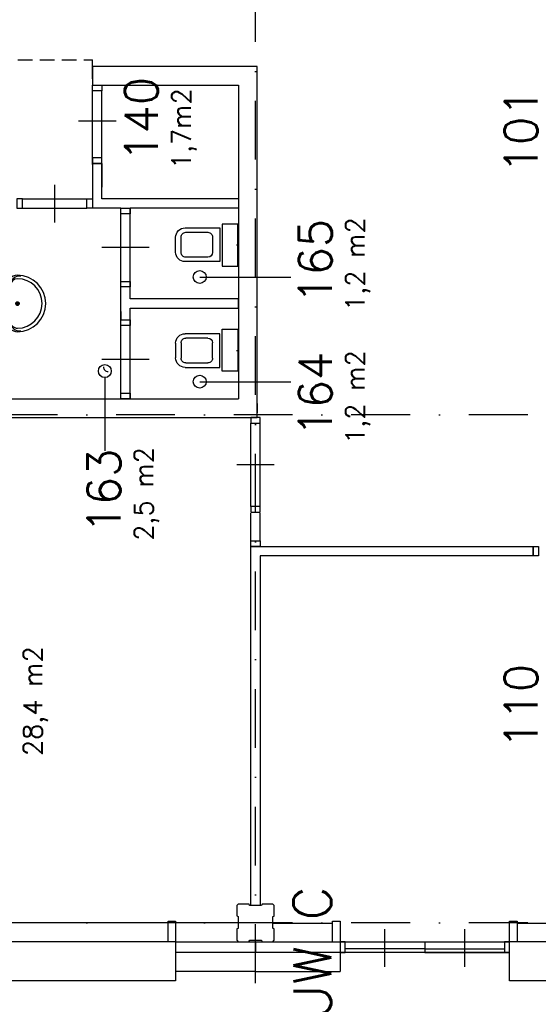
# Model space of a CAD drawing. Extents: x 36324 to 146208, y 44755 to 121475.
# Tile 19 of 28: x 124056 to 129569, y 53782 to 64244. Entities that reach past the tile are written whole.
import ezdxf

# ---------------------------------------------------------------- set-up
doc = ezdxf.new("R2010")
doc.units = 0
doc.header["$LTSCALE"] = 100
doc.linetypes.add('B0302', pattern=[12.5, 6.25, -3.125, 0, -3.125])
doc.linetypes.add('B0701', pattern=[2.34375, 1.5625, -0.78125])
for name, color, linetype in [('Bouwkundig', 253, 'CONTINUOUS'), ('Bouwkundig tekst', 252, 'CONTINUOUS'), ('Stramien', 252, 'B0302')]:
    doc.layers.add(name, color=color, linetype=linetype)
doc.styles.add('bouwk tekst', font='romans.shx')
doc.styles.get("Standard").update_dxf_attribs({"font": 'romans.shx'})

# ---------------------------------------------------------------- blocks, each defined once
blk = doc.blocks.new('*U0')
at = {"layer": 'Bouwkundig', "color": 0, "linetype": 'ByBlock'}
for p, q in [((-23, 166), (-23, 184)), ((-22, 163), (-22, 187)), ((-20, 160), (-20, 190)), ((-19, 158), (-19, 192)), ((-17, 157), (-17, 193)), ((-15, 155), (-15, 195)), ((-14, 154), (-14, 196)), ((-12, 153), (-12, 197)), ((-11, 152), (-11, 198)), ((-9, 152), (-9, 198)), ((-8, 151), (-8, 199)), ((-6, 151), (-6, 199)), ((-4, 150), (-4, 200)), ((-3, 150), (-3, 200)), ((-1, 150), (-1, 200)), ((0, 150), (0, 200)), ((2, 150), (2, 200)), ((4, 150), (4, 200)), ((5, 151), (5, 199)), ((7, 151), (7, 199)), ((8, 151), (8, 199)), ((10, 152), (10, 198)), ((11, 153), (11, 197)), ((13, 154), (13, 196)), ((15, 155), (15, 195)), ((16, 156), (16, 194)), ((18, 157), (18, 193)), ((19, 159), (19, 191)), ((21, 161), (21, 189)), ((23, 164), (23, 186)), ((24, 169), (24, 181))]:
    blk.add_line(p, q, dxfattribs=at)
blk = doc.blocks.new('Wastafel.09')
at = {"layer": 'Bouwkundig', "color": 0, "linetype": 'Continuous'}
for p, q in [((-325, 0), (-325, 45)), ((-325, 0), (325, 0)), ((-250, 75), (250, 75)), ((325, 0), (325, 45))]:
    blk.add_line(p, q, dxfattribs=at)
blk.add_circle((0, 175), 25, dxfattribs=at)
for centre, radius, start, end in [((0, 175), 400, 0, 180), ((0, 175), 350, 0, 180), ((-250, 175), 150, 180, 270), ((-260, 204), 129, 170.5092, 274.5117), ((-250, 175), 100, 180, 270), ((260, 204), 129, 265.4883, 9.4908), ((250, 175), 150, 270, 0), ((250, 175), 100, 270, 0)]:
    blk.add_arc(centre, radius, start, end, dxfattribs=at)
blk.add_blockref('*U0', (0, 0), dxfattribs=at)

msp = doc.modelspace()

# ---------------------------------------------------------------- linework, layer by layer
at = {"layer": 'Bouwkundig', "linetype": 'Continuous'}
for p, q in [((124086, 62242), (124771, 62242)), ((125131, 61404), (125131, 62242)), ((125231, 61404), (125231, 62242)), ((125431, 61823), (124931, 61823)), ((125970, 61510), (126940, 61510)), ((125131, 60216), (125131, 61054)), ((125231, 60216), (125231, 61054)), ((125431, 60635), (124931, 60635)), ((124961, 60448), (124961, 59663)), ((125970, 60398), (126940, 60398)), ((121321, 60216), (126381, 60216)), ((120713, 60016), (126581, 60016)), ((127383, 54666), (127463, 54666)), ((125633, 54446), (122093, 54446)), ((127383, 54446), (127463, 54446)), ((130983, 54446), (129343, 54446))]:
    msp.add_line(p, q, dxfattribs=at)
at = {"layer": 'Bouwkundig', "linetype": 'B0701'}
msp.add_lwpolyline([(122629, 63817), (124829, 63817)], dxfattribs=at)
at = {"layer": 'Bouwkundig', "linetype": 'Continuous'}
for points in [[(124829, 63617), (124829, 63817)], [(124829, 63617), (124829, 63812)], [(126581, 63747), (124831, 63747)], [(124831, 63747), (124831, 63547)], [(126581, 60016), (126581, 63747)], [(124831, 63547), (126381, 63547)], [(126381, 63547), (126381, 60216)], [(124831, 62707), (124831, 63487)], [(124931, 62707), (124931, 63487)], [(125081, 63167), (124881, 63167), (124681, 63167)], [(124831, 62717), (124831, 62242)], [(124831, 62717), (124831, 62342)], [(124931, 62717), (124831, 62717)], [(124931, 62342), (124931, 62717)], [(124931, 62717), (124931, 62466)], [(124429, 62091), (124429, 62291), (124429, 62491)], [(126381, 62466), (126381, 62366)], [(124086, 62342), (124771, 62341)], [(126381, 62342), (124931, 62342)], [(126356, 62342), (124931, 62342)], [(125131, 62242), (124831, 62242)], [(126381, 62242), (125231, 62242)], [(126374, 62071), (126209, 62071)], [(126209, 62071), (126209, 61627)], [(126374, 61627), (126374, 62071)], [(125814, 62032), (126184, 62032)], [(125821, 61985), (126057, 61985)], [(126184, 62032), (126184, 61674)], [(125714, 61774), (125714, 61932)], [(125771, 61771), (125771, 61935)], [(126107, 61935), (126107, 61771)], [(126361, 61853), (126381, 61853)], [(126184, 61674), (125814, 61674)], [(126057, 61721), (125821, 61721)], [(126209, 61627), (126374, 61627)], [(125131, 61054), (125131, 61404)], [(125231, 61279), (125231, 61404)], [(126381, 61279), (125231, 61279)], [(126381, 61179), (126381, 61279)], [(125131, 61142), (125131, 61054)], [(125231, 61054), (125231, 61179)], [(125231, 61179), (126381, 61179)], [(126184, 60908), (125814, 60908)], [(126184, 60550), (126184, 60908)], [(126209, 60511), (126209, 60955)], [(126209, 60955), (126374, 60955)], [(126374, 60955), (126374, 60511)], [(125714, 60808), (125714, 60650)], [(125771, 60811), (125771, 60647)], [(126057, 60861), (125821, 60861)], [(126107, 60647), (126107, 60811)], [(126361, 60729), (126381, 60729)], [(125821, 60597), (126057, 60597)], [(125814, 60550), (126184, 60550)], [(126374, 60511), (126209, 60511)], [(126581, 60167), (126581, 60067)], [(126513, 59071), (126513, 59957)], [(126613, 59071), (126613, 59957)], [(126763, 59514), (126563, 59514), (126363, 59514)], [(126513, 58706), (126513, 59001)], [(126613, 58706), (126613, 59001)], [(126513, 54832), (126513, 58646)], [(126513, 54832), (126513, 58646)], [(126613, 58646), (126513, 58646)], [(126513, 58646), (126613, 58646)], [(126613, 58646), (129513, 58646)], [(129513, 58646), (129513, 58546)], [(126613, 58546), (126613, 54832)], [(129513, 58546), (126613, 58546)], [(126378, 54847), (126363, 54832)], [(126363, 54832), (126363, 54721)], [(126495, 54847), (126378, 54847)], [(126500, 54832), (126495, 54847)], [(126625, 54832), (126500, 54832)], [(126613, 54832), (126513, 54832)], [(126633, 54847), (126625, 54832)], [(126748, 54847), (126633, 54847)], [(126763, 54832), (126748, 54847)], [(126763, 54719), (126763, 54832)], [(125633, 54646), (123903, 54646)], [(125633, 54666), (125713, 54666)], [(125633, 54446), (125633, 54666)], [(125713, 54666), (125713, 54446)], [(126378, 54646), (125713, 54646)], [(126363, 54721), (126378, 54713)], [(126378, 54713), (126378, 54588)], [(126748, 54714), (126763, 54719)], [(126748, 54589), (126748, 54714)], [(126748, 54644), (127383, 54644)], [(127383, 54446), (127383, 54666)], [(127463, 54666), (127463, 54132)], [(129263, 54446), (129263, 54666)], [(129263, 54666), (129343, 54666)], [(129343, 54666), (129343, 54446)], [(129343, 54644), (130983, 54644)], [(126378, 54588), (126363, 54583)], [(126363, 54583), (126363, 54462)], [(126763, 54581), (126748, 54589)], [(126763, 54462), (126763, 54581)], [(127938, 54181), (127938, 54381), (127938, 54581)], [(128787, 54181), (128787, 54381), (128787, 54581)], [(125713, 54446), (125633, 54446)], [(125713, 54446), (125713, 54032)], [(125713, 54446), (126563, 54446)], [(126363, 54462), (126378, 54447)], [(126378, 54447), (126493, 54447)], [(126493, 54447), (126501, 54462)], [(126501, 54462), (126626, 54462)], [(126563, 54446), (126563, 54332)], [(126563, 54446), (127383, 54446)], [(126626, 54462), (126631, 54447)], [(126631, 54447), (126748, 54447)], [(126748, 54447), (126763, 54462)], [(127463, 54446), (129263, 54446)], [(128363, 54446), (128363, 54332)], [(129196, 54446), (129263, 54446)], [(129263, 54032), (129263, 54446)], [(129343, 54446), (129263, 54446)], [(126563, 54332), (125713, 54332)], [(126563, 54132), (126563, 54332)], [(127463, 54332), (126563, 54332)], [(129263, 54332), (127463, 54332)], [(127473, 54332), (127514, 54332)], [(128363, 54372), (127514, 54372)], [(128363, 54332), (127514, 54332)], [(128363, 54372), (129211, 54372)], [(128363, 54372), (128363, 54332)], [(128363, 54332), (129212, 54332)], [(126563, 54132), (125713, 54132)], [(126563, 54132), (127463, 54132)], [(125713, 54032), (122013, 54032)], [(131063, 54032), (129263, 54032)]]:
    msp.add_lwpolyline(points, dxfattribs=at)
for points in [[(124931, 63547), (124931, 63487), (124831, 63487), (124831, 63547)], [(124931, 62717), (124931, 62777), (124831, 62777), (124831, 62717)], [(124026, 62242), (124086, 62242), (124086, 62342), (124026, 62342)], [(124831, 62242), (124771, 62242), (124771, 62341), (124831, 62341)], [(125131, 62242), (125231, 62242), (125231, 62182), (125131, 62182)], [(125131, 61464), (125231, 61464), (125231, 61404), (125131, 61404)], [(125131, 61054), (125231, 61054), (125231, 60994), (125131, 60994)], [(125131, 60276), (125231, 60276), (125231, 60216), (125131, 60216)], [(126513, 60016), (126513, 59957), (126613, 59957), (126613, 60016)], [(126513, 59071), (126513, 59011), (126613, 59011), (126613, 59071)], [(126513, 58646), (126513, 58706), (126613, 58706), (126613, 58646)], [(129513, 58646), (129573, 58646), (129573, 58547), (129513, 58547)], [(127515, 54446), (127463, 54446), (127463, 54332), (127515, 54332)], [(129263, 54446), (129211, 54446), (129211, 54332), (129263, 54332)]]:
    msp.add_lwpolyline(points, close=True, dxfattribs=at)
for points in [[(125714, 61932, -0.414214), (125814, 62032)], [(125771, 61935, -0.414214), (125821, 61985)], [(126057, 61985, -0.414214), (126107, 61935)], [(125814, 61674, -0.414214), (125714, 61774)], [(125821, 61721, -0.414214), (125771, 61771)], [(126107, 61771, -0.414213), (126057, 61721)], [(125714, 60808, -0.414214), (125814, 60908)], [(125771, 60811, -0.414214), (125821, 60861)], [(126057, 60861, -0.414213), (126107, 60811)], [(125814, 60550, -0.414214), (125714, 60650)], [(125821, 60597, -0.414214), (125771, 60647)], [(126107, 60647, -0.414214), (126057, 60597)], [(124946, 60556, 0.414214), (124996, 60506)]]:
    msp.add_lwpolyline(points, format="xyb", dxfattribs=at)
for centre in [(125970, 61510), (124961, 60511), (125970, 60398)]:
    msp.add_circle(centre, 68.8, dxfattribs=at)
at = {"layer": 'Stramien'}
for p, q in [((126563, 45256), (126563, 121348)), ((145708, 60046), (36324, 60046)), ((145708, 54646), (102012, 54646))]:
    msp.add_line(p, q, dxfattribs=at)

# ---------------------------------------------------------------- block references
at = {"layer": 'Bouwkundig', "linetype": 'Continuous', "xscale": 0.75, "yscale": 0.75, "zscale": 0.75, "rotation": 270}
msp.add_blockref('Wastafel.09', (123901, 61229), dxfattribs=at)

# ---------------------------------------------------------------- texts
at = {"layer": 'Bouwkundig tekst', "linetype": 'Continuous'}
for s, height, p in [('140', 350, (125525, 62736)), ('101', 350, (129560, 62613)), ('165', 350, (127373, 61228)), ('164', 350, (127373, 59815)), ('163', 350, (125126, 58786)), ('110', 350, (129560, 56498)), ('GEBOUW C', 400, (127366, 52189))]:
    msp.add_text(s, height=height, rotation=90, dxfattribs=at).set_placement(p)
at = {"layer": 'Bouwkundig tekst', "linetype": 'Continuous', "char_height": 200, "width": 1805, "attachment_point": 1, "rotation": 90, "style": 'bouwk tekst'}
for s, insert in [('1,7m2', (125675, 62658)), ('1,2 m2', (127522, 61150)), ('1,2 m2', (127522, 59737)), ('2,5 m2', (125275, 58708)), ('28,4 m2', (124095, 56420))]:
    msp.add_mtext(s, dxfattribs=dict(at, insert=insert))

doc.saveas('drawing.dxf')
